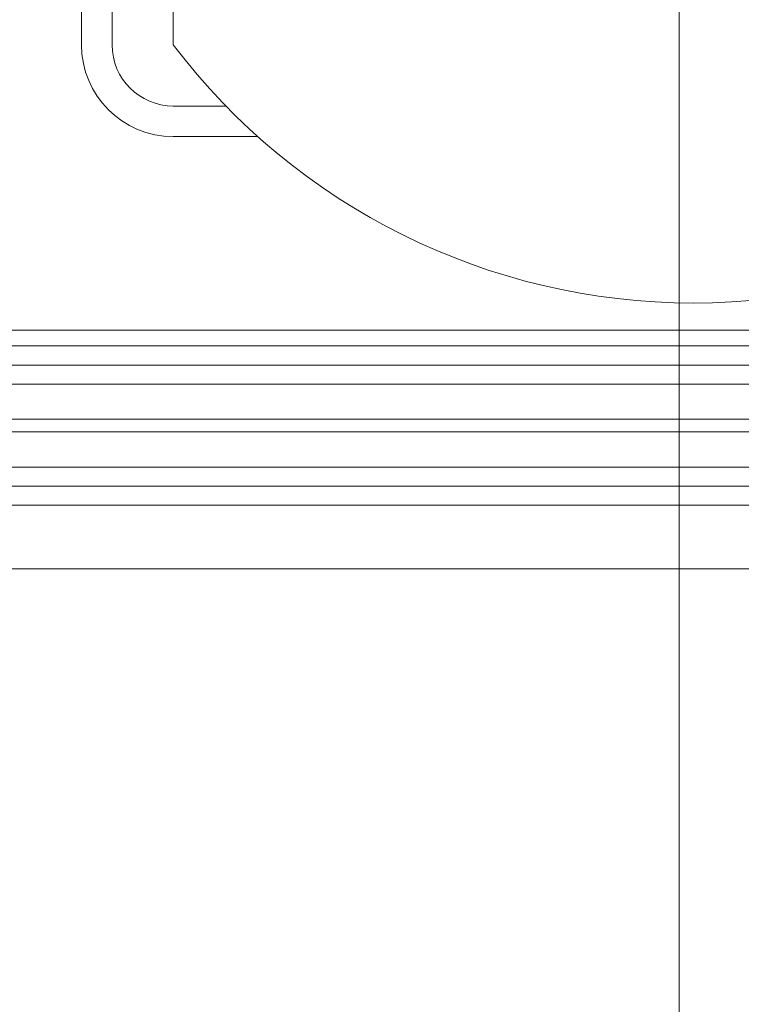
# Model space of a CAD drawing. Header units: centimetres. Extents: x -1737 to 22393, y -8842 to 3838.
# Tile 60 of 167: x 393 to 416, y 1101 to 1131. Entities that reach past the tile are written whole.
import ezdxf

# ---------------------------------------------------------------- set-up
doc = ezdxf.new("R2010")
doc.units = ezdxf.units.CM
doc.linetypes.add('Dash', pattern=[60, 30, -30])
for name, color, linetype, lineweight in [('A-DETL-GENF', 92, 'Continuous', 9), ('A-DOOR', 31, 'Continuous', 13), ('A-DOOR-HDLN', 31, 'Continuous', 13), ('A-DOOR-IDEN', 31, 'Continuous', 13), ('PRZYW_Elementy_inst_przyw', 7, 'Continuous', 9)]:
    doc.layers.add(name, color=color, linetype=linetype, lineweight=lineweight)

# ---------------------------------------------------------------- blocks, each defined once
blk = doc.blocks.new('Schueco_FWS_ADS-75-SimplySmart_inw_Family-02 - FWS SI insert unit 90-2429721-3_piętro I __3_90 m_ - stan projektowany')
at = {"layer": 'A-DETL-GENF'}
for p, q in [((76.6, 0.9), (-76.6, 0.9)), ((-56.5, 0.4), (5.65, 0.4)), ((-56.5, -0.2), (5.65, -0.2)), ((-56.5, -0.8), (5.65, -0.8)), ((-56.5, -1.9), (5.65, -1.9)), ((-56.5, -2.3), (5.65, -2.3)), ((-56.5, -3.4), (5.65, -3.4)), ((-56.5, -4), (5.65, -4)), ((5.65, -4.6), (-61.08, -4.6)), ((-77.5, -6.6), (77.5, -6.6))]:
    blk.add_line(p, q, dxfattribs=at)
at = {"layer": 'A-DOOR-HDLN', "linetype": 'Dash', "lineweight": 9}
blk.add_arc((-74.3, -7.6), 93.95, 270, 0, dxfattribs=at)
blk = doc.blocks.new('etykieta drzwi wymiar i kategoria - Aluprof Curtain Door - etykieta drzwi 1S dół-1350914-3_piętro I __3_90 m_ - stan projektowany')
at = {"layer": 'A-DOOR-IDEN'}
blk.add_line((0, 0), (0, 0.59844), dxfattribs=at)
blk = doc.blocks.new('LN-4kB')
blk.add_arc((0, -23.144), 20.482, 217.175, 322.825)
at = {"layer": 'PRZYW_Elementy_inst_przyw'}
for p, q in [((-19.2, -2.88), (-19.2, -35.52)), ((-18.24, -2.88), (-18.24, -35.52)), ((-16.32, -37.44), (-14.667, -37.44)), ((-16.32, -38.4), (-13.666, -38.4))]:
    blk.add_line(p, q, dxfattribs=at)
at = {"layer": 'PRZYW_Elementy_inst_przyw', "color": 7}
blk.add_line((-16.32, -35.52), (-16.32, -2.88), dxfattribs=at)
at = {"layer": 'PRZYW_Elementy_inst_przyw'}
for radius in [2.88, 1.92]:
    blk.add_arc((-16.32, -35.52), radius, 180, 270, dxfattribs=at)

msp = doc.modelspace()

# ---------------------------------------------------------------- block references
at = {"layer": 'A-DOOR'}
msp.add_blockref('Schueco_FWS_ADS-75-SimplySmart_inw_Family-02 - FWS SI insert unit 90-2429721-3_piętro I __3_90 m_ - stan projektowany', (413.877, 1120.826), dxfattribs=at)
at = {"layer": 'A-DOOR-IDEN', "xscale": 99.99999999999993, "yscale": 99.99999999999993, "zscale": 99.99999999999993}
msp.add_blockref('etykieta drzwi wymiar i kategoria - Aluprof Curtain Door - etykieta drzwi 1S dół-1350914-3_piętro I __3_90 m_ - stan projektowany', (413.877, 1085.364), dxfattribs=at)
at = {"layer": 'PRZYW_Elementy_inst_przyw', "color": 252, "lineweight": 5}
msp.add_blockref('LN-4kB', (414.32, 1166.2), dxfattribs=at)

doc.saveas('drawing.dxf')
